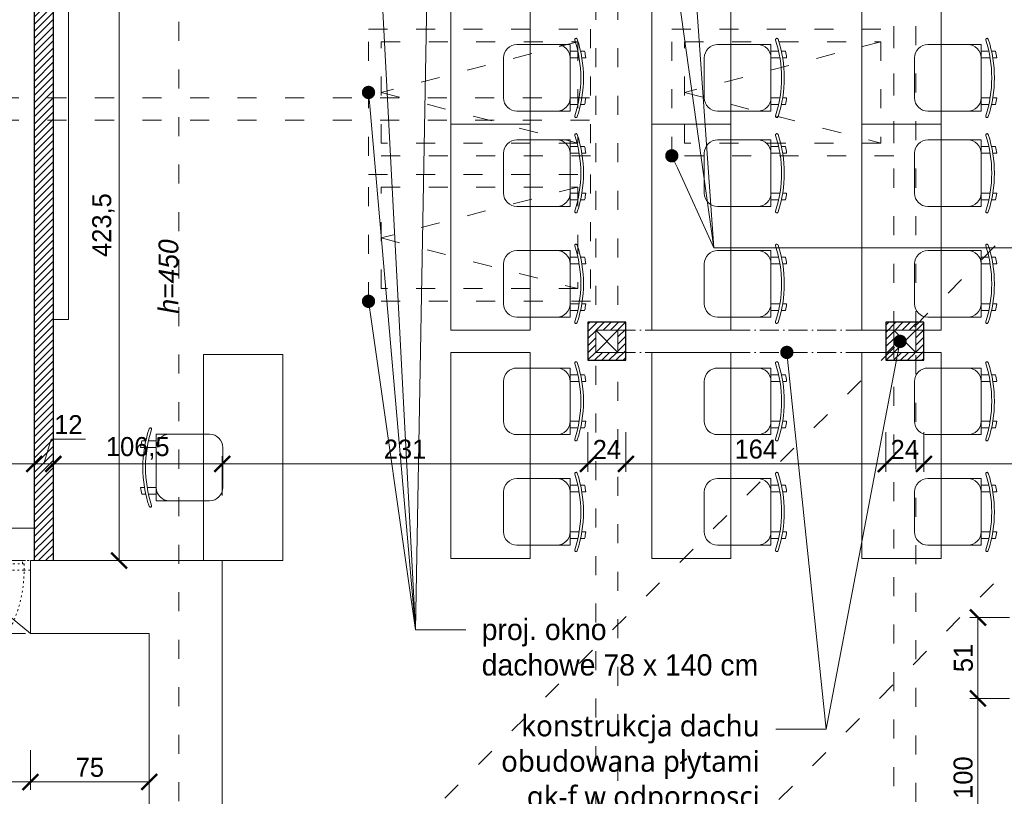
# Model space of a CAD drawing. Header units: millimetres. Extents: x 80301 to 146489, y -78581 to -28273.
# Tile 98 of 135: x 127965 to 128586, y -65044 to -64554. Entities that reach past the tile are written whole.
import ezdxf
from ezdxf import colors
from ezdxf.entities.mleader import LeaderData, LeaderLine
from ezdxf.math import Vec2, Vec3

# ---------------------------------------------------------------- set-up
doc = ezdxf.new("R2010")
doc.units = ezdxf.units.MM
doc.linetypes.add('ACAD_ISO03W100', pattern=[30, 12, -18])
doc.linetypes.add('ACAD_ISO10W100', pattern=[18, 12, -3, 0, -3])
doc.layers.get('0').update_dxf_attribs({"lineweight": 0})
for name, color, linetype, lineweight, true_color in [('A-przekrycieram.ART', 7, 'Continuous', 0, 0xffffff), ('siatka konstr..KF', 7, 'ACAD_ISO10W100', 5, 0x999999), ('wypełnienie 2', 7, 'Continuous', 0, 0x363636)]:
    doc.layers.add(name, color=color, linetype=linetype, lineweight=lineweight, true_color=true_color)
for name, color, linetype, lineweight in [('opis..KF', 250, 'Continuous', 15), ('schody', 250, 'Continuous', 5), ('wymiar..KF', 12, 'Continuous', 5), ('zmiany..KF', 240, 'Continuous', 9), ('ściana pro..KF', 222, 'Continuous', 30), ('ściany ist..KF', 61, 'Continuous', 5)]:
    doc.layers.add(name, color=color, linetype=linetype, lineweight=lineweight)
doc.styles.add('ARCH', font='segoeuil.ttf')
doc.styles.add('kamil', font='GOTHIC.TTF')
doc.dimstyles.new('100..KF', dxfattribs={"dimtxt": 12, "dimasz": 10, "dimexe": 5, "dimexo": 5, "dimgap": 3, "dimtad": 1, "dimdec": 1, "dimrnd": 0.5, "dimtxsty": 'kamil', "dimblk": 'ARCHTICK', "dimcen": 0, "dimclrd": 256, "dimclre": 256, "dimclrt": 256, "dimadec": 0, "dimazin": 0, "dimtfac": 1, "dimtdec": 1, "dimtofl": 0, "dimtmove": 0, "dimatfit": 3, "dimfxl": 10, "dimfxlon": 1, "dimlwd": 0, "dimlwe": 0, "dimarcsym": 0})
pattern_1 = [(45, (-308.0725, -28536.048), (-2.24506403, 2.24506403), [])]

# ---------------------------------------------------------------- blocks, each defined once
blk = doc.blocks.new('*U1234')
at = {"layer": 'A-przekrycieram.ART'}
h = blk.add_hatch(color=256, dxfattribs=at)
h.dxf.hatch_style = 1
h.paths.add_polyline_path([(0, 4200), (8500, 4200), (8500, 0), (0, 0)])
h.paths.add_polyline_path([(200, 4100), (8400, 4100), (8400, 100), (200, 100)], flags=16)
blk = doc.blocks.new('krzesło')
for p, q in [((5.74, 41.61), (5.74, 41.61)), ((9.14, 37.67), (42.78, 37.67)), ((9.14, -4.37), (9.14, 37.67)), ((2.59, 33.47), (0.01, 33.47)), ((9.14, 33.47), (4.31, 33.47)), ((1.78, 29.26), (-0.77, 29.26)), ((9.14, 29.26), (3.49, 29.26)), ((51.19, 29.26), (51.19, 4.04)), ((1.78, 4.04), (-0.77, 4.04)), ((9.14, 4.04), (3.49, 4.04)), ((2.59, -0.17), (0.01, -0.17)), ((9.14, -0.17), (4.31, -0.17)), ((42.78, -4.37), (9.14, -4.37)), ((5.74, -8.31), (5.74, -8.31))]:
    blk.add_line(p, q)
for centre, radius, start, end in [((79.11, 16.65), 78.35, 161.83805, 198.16195), ((79.11, 16.65), 76.67, 161.83805, 198.16195), ((5.46, 40.81), 0.841, 71.2164, 161.83805), ((5.46, 40.81), 0.841, 341.83805, 71.2164), ((17.55, 29.26), 8.41, 90, 180), ((42.78, 29.26), 8.41, 0, 90), ((79.11, 16.65), 80.87, 167.99678, 171.02665), ((79.11, 16.65), 80.87, 188.97335, 192.00322), ((17.55, 4.04), 8.41, 180, 270), ((42.78, 4.04), 8.41, 270, 0), ((5.46, -7.51), 0.841, 198.16195, 288.7836), ((5.46, -7.51), 0.841, 288.7836, 18.16195)]:
    blk.add_arc(centre, radius, start, end)
blk = doc.blocks.new('_Dot')
at = {"color": 0, "linetype": 'ByBlock', "lineweight": -2}
blk.add_line((-0.5, 0), (-1, 0), dxfattribs=at)
at = {"color": 0, "linetype": 'ByBlock', "const_width": 0.5}
blk.add_lwpolyline([(-0.25, 0, 1), (0.25, 0, 1)], format="xyb", close=True, dxfattribs=at)
blk = doc.blocks.new('_ArchTick')
at = {"color": 0, "linetype": 'ByBlock', "const_width": 0.15}
blk.add_lwpolyline([(-0.5, -0.5), (0.5, 0.5)], dxfattribs=at)
blk = doc.blocks.new('*D1319')
at = {"layer": 'Defpoints', "color": 0, "linetype": 'ByBlock', "transparency": 16777216}
for p in [(127974.4, -64471.49), (128027.87, -64471.49), (128003.8, -64894.99)]:
    blk.add_point(p, dxfattribs=at)
at = {"layer": 'wymiar..KF', "linetype": 'Continuous', "lineweight": 0, "transparency": 16777216}
for p, q in [((128007.87, -64471.49), (128032.87, -64471.49)), ((128027.87, -64894.99), (128027.87, -64471.49)), ((128008.8, -64894.99), (128032.87, -64894.99))]:
    blk.add_line(p, q, dxfattribs=at)
at = {"layer": 'wymiar..KF', "linetype": 'ByBlock', "lineweight": 0, "transparency": 16777216, "xscale": 10, "yscale": 10, "zscale": 10}
for p, rotation in [((128027.87, -64471.49), 90), ((128027.87, -64894.99), 270)]:
    blk.add_blockref('_ArchTick', p, dxfattribs=dict(at, rotation=rotation))
at = {"layer": 'wymiar..KF', "linetype": 'ByBlock', "transparency": 16777216, "insert": (128018.01, -64683.24), "char_height": 12, "attachment_point": 5, "rotation": 90, "style": 'kamil'}
blk.add_mtext('423,5', dxfattribs=at)
blk = doc.blocks.new('*D1372')
at = {"layer": 'Defpoints', "color": 0, "linetype": 'ByBlock', "transparency": 16777216}
for p in [(127974.4, -64834), (127974.4, -64866.64), (127806.9, -64894.99)]:
    blk.add_point(p, dxfattribs=at)
at = {"layer": 'wymiar..KF', "linetype": 'Continuous', "lineweight": 0, "transparency": 16777216}
for p, q in [((127806.9, -64854), (127806.9, -64829)), ((127974.4, -64854), (127974.4, -64829)), ((127806.9, -64834), (127974.4, -64834))]:
    blk.add_line(p, q, dxfattribs=at)
at = {"layer": 'wymiar..KF', "linetype": 'ByBlock', "lineweight": 0, "transparency": 16777216, "xscale": 10, "yscale": 10, "zscale": 10, "rotation": 180}
blk.add_blockref('_ArchTick', (127806.9, -64834), dxfattribs=at)
at = {"layer": 'wymiar..KF', "linetype": 'ByBlock', "lineweight": 0, "transparency": 16777216, "xscale": 10, "yscale": 10, "zscale": 10}
blk.add_blockref('_ArchTick', (127974.4, -64834), dxfattribs=at)
at = {"layer": 'wymiar..KF', "linetype": 'ByBlock', "transparency": 16777216, "insert": (127890.65, -64824.15), "char_height": 12, "attachment_point": 5, "style": 'kamil'}
blk.add_mtext('167,5', dxfattribs=at)
blk = doc.blocks.new('*D1373')
at = {"layer": 'Defpoints', "color": 0, "linetype": 'ByBlock', "transparency": 16777216}
for p in [(127986.4, -64834), (127974.4, -64866.64), (127986.4, -64867.38)]:
    blk.add_point(p, dxfattribs=at)
at = {"layer": 'wymiar..KF', "linetype": 'Continuous', "lineweight": 0, "transparency": 16777216}
for p, q in [((127980.4, -64834), (127985.1, -64818.35)), ((127985.1, -64818.35), (128006.63, -64818.35)), ((127974.4, -64854), (127974.4, -64829)), ((127986.4, -64854), (127986.4, -64829)), ((127974.4, -64834), (127986.4, -64834))]:
    blk.add_line(p, q, dxfattribs=at)
at = {"layer": 'wymiar..KF', "linetype": 'ByBlock', "lineweight": 0, "transparency": 16777216, "xscale": 10, "yscale": 10, "zscale": 10, "rotation": 180}
blk.add_blockref('_ArchTick', (127974.4, -64834), dxfattribs=at)
at = {"layer": 'wymiar..KF', "linetype": 'ByBlock', "lineweight": 0, "transparency": 16777216, "xscale": 10, "yscale": 10, "zscale": 10}
blk.add_blockref('_ArchTick', (127986.4, -64834), dxfattribs=at)
at = {"layer": 'wymiar..KF', "linetype": 'ByBlock', "transparency": 16777216, "insert": (127995.86, -64809.2), "char_height": 12, "attachment_point": 5, "style": 'kamil'}
blk.add_mtext('12', dxfattribs=at)
blk = doc.blocks.new('*D1374')
at = {"layer": 'Defpoints', "color": 0, "linetype": 'ByBlock', "transparency": 16777216}
for p in [(128092.9, -64834), (127986.4, -64867.38), (128092.9, -64894.99)]:
    blk.add_point(p, dxfattribs=at)
at = {"layer": 'wymiar..KF', "linetype": 'Continuous', "lineweight": 0, "transparency": 16777216}
for p, q in [((127986.4, -64854), (127986.4, -64829)), ((128092.9, -64854), (128092.9, -64829)), ((127986.4, -64834), (128092.9, -64834))]:
    blk.add_line(p, q, dxfattribs=at)
at = {"layer": 'wymiar..KF', "linetype": 'ByBlock', "lineweight": 0, "transparency": 16777216, "xscale": 10, "yscale": 10, "zscale": 10, "rotation": 180}
blk.add_blockref('_ArchTick', (127986.4, -64834), dxfattribs=at)
at = {"layer": 'wymiar..KF', "linetype": 'ByBlock', "lineweight": 0, "transparency": 16777216, "xscale": 10, "yscale": 10, "zscale": 10}
blk.add_blockref('_ArchTick', (128092.9, -64834), dxfattribs=at)
at = {"layer": 'wymiar..KF', "linetype": 'ByBlock', "transparency": 16777216, "insert": (128039.65, -64824.15), "char_height": 12, "attachment_point": 5, "style": 'kamil'}
blk.add_mtext('106,5', dxfattribs=at)
blk = doc.blocks.new('*D1375')
at = {"layer": 'Defpoints', "color": 0, "linetype": 'ByBlock', "transparency": 16777216}
for p in [(128323.65, -64768.6), (128323.65, -64834), (128092.9, -64894.99)]:
    blk.add_point(p, dxfattribs=at)
at = {"layer": 'wymiar..KF', "linetype": 'Continuous', "lineweight": 0, "transparency": 16777216}
for p, q in [((128323.65, -64814), (128323.65, -64839)), ((128092.9, -64854), (128092.9, -64829)), ((128092.9, -64834), (128323.65, -64834))]:
    blk.add_line(p, q, dxfattribs=at)
at = {"layer": 'wymiar..KF', "linetype": 'ByBlock', "lineweight": 0, "transparency": 16777216, "xscale": 10, "yscale": 10, "zscale": 10, "rotation": 180}
blk.add_blockref('_ArchTick', (128092.9, -64834), dxfattribs=at)
at = {"layer": 'wymiar..KF', "linetype": 'ByBlock', "lineweight": 0, "transparency": 16777216, "xscale": 10, "yscale": 10, "zscale": 10}
blk.add_blockref('_ArchTick', (128323.65, -64834), dxfattribs=at)
at = {"layer": 'wymiar..KF', "linetype": 'ByBlock', "transparency": 16777216, "insert": (128208.28, -64824.7), "char_height": 12, "attachment_point": 5, "style": 'kamil'}
blk.add_mtext('231', dxfattribs=at)
blk = doc.blocks.new('*D1376')
at = {"layer": 'Defpoints', "color": 0, "linetype": 'ByBlock', "transparency": 16777216}
for p in [(128323.65, -64768.6), (128347.65, -64768.6), (128347.65, -64834)]:
    blk.add_point(p, dxfattribs=at)
at = {"layer": 'wymiar..KF', "linetype": 'Continuous', "lineweight": 0, "transparency": 16777216}
for p, q in [((128323.65, -64814), (128323.65, -64839)), ((128347.65, -64814), (128347.65, -64839)), ((128323.65, -64834), (128347.65, -64834))]:
    blk.add_line(p, q, dxfattribs=at)
at = {"layer": 'wymiar..KF', "linetype": 'ByBlock', "lineweight": 0, "transparency": 16777216, "xscale": 10, "yscale": 10, "zscale": 10, "rotation": 180}
blk.add_blockref('_ArchTick', (128323.65, -64834), dxfattribs=at)
at = {"layer": 'wymiar..KF', "linetype": 'ByBlock', "lineweight": 0, "transparency": 16777216, "xscale": 10, "yscale": 10, "zscale": 10}
blk.add_blockref('_ArchTick', (128347.65, -64834), dxfattribs=at)
at = {"layer": 'wymiar..KF', "linetype": 'ByBlock', "transparency": 16777216, "insert": (128335.65, -64824.85), "char_height": 12, "attachment_point": 5, "style": 'kamil'}
blk.add_mtext('24', dxfattribs=at)
blk = doc.blocks.new('*D1377')
at = {"layer": 'Defpoints', "color": 0, "linetype": 'ByBlock', "transparency": 16777216}
for p in [(128347.65, -64768.6), (128511.65, -64768.6), (128511.65, -64834)]:
    blk.add_point(p, dxfattribs=at)
at = {"layer": 'wymiar..KF', "linetype": 'Continuous', "lineweight": 0, "transparency": 16777216}
for p, q in [((128347.65, -64814), (128347.65, -64839)), ((128511.65, -64814), (128511.65, -64839)), ((128347.65, -64834), (128511.65, -64834))]:
    blk.add_line(p, q, dxfattribs=at)
at = {"layer": 'wymiar..KF', "linetype": 'ByBlock', "lineweight": 0, "transparency": 16777216, "xscale": 10, "yscale": 10, "zscale": 10, "rotation": 180}
blk.add_blockref('_ArchTick', (128347.65, -64834), dxfattribs=at)
at = {"layer": 'wymiar..KF', "linetype": 'ByBlock', "lineweight": 0, "transparency": 16777216, "xscale": 10, "yscale": 10, "zscale": 10}
blk.add_blockref('_ArchTick', (128511.65, -64834), dxfattribs=at)
at = {"layer": 'wymiar..KF', "linetype": 'ByBlock', "transparency": 16777216, "insert": (128429.65, -64824.7), "char_height": 12, "attachment_point": 5, "style": 'kamil'}
blk.add_mtext('164', dxfattribs=at)
blk = doc.blocks.new('*D1378')
at = {"layer": 'Defpoints', "color": 0, "linetype": 'ByBlock', "transparency": 16777216}
for p in [(128535.65, -64763.6), (128511.65, -64768.6), (128535.65, -64834)]:
    blk.add_point(p, dxfattribs=at)
at = {"layer": 'wymiar..KF', "linetype": 'Continuous', "lineweight": 0, "transparency": 16777216}
for p, q in [((128511.65, -64814), (128511.65, -64839)), ((128535.65, -64814), (128535.65, -64839)), ((128511.65, -64834), (128535.65, -64834))]:
    blk.add_line(p, q, dxfattribs=at)
at = {"layer": 'wymiar..KF', "linetype": 'ByBlock', "lineweight": 0, "transparency": 16777216, "xscale": 10, "yscale": 10, "zscale": 10, "rotation": 180}
blk.add_blockref('_ArchTick', (128511.65, -64834), dxfattribs=at)
at = {"layer": 'wymiar..KF', "linetype": 'ByBlock', "lineweight": 0, "transparency": 16777216, "xscale": 10, "yscale": 10, "zscale": 10}
blk.add_blockref('_ArchTick', (128535.65, -64834), dxfattribs=at)
at = {"layer": 'wymiar..KF', "linetype": 'ByBlock', "transparency": 16777216, "insert": (128523.65, -64824.85), "char_height": 12, "attachment_point": 5, "style": 'kamil'}
blk.add_mtext('24', dxfattribs=at)
blk = doc.blocks.new('*D1379')
at = {"layer": 'Defpoints', "color": 0, "linetype": 'ByBlock', "transparency": 16777216}
for p in [(128535.65, -64763.6), (128832.34, -64834), (128832.34, -64834)]:
    blk.add_point(p, dxfattribs=at)
at = {"layer": 'wymiar..KF', "linetype": 'Continuous', "lineweight": 0, "transparency": 16777216}
for p, q in [((128535.65, -64814), (128535.65, -64839)), ((128535.65, -64834), (128832.34, -64834)), ((128832.34, -64834), (128832.34, -64839))]:
    blk.add_line(p, q, dxfattribs=at)
at = {"layer": 'wymiar..KF', "linetype": 'ByBlock', "lineweight": 0, "transparency": 16777216, "xscale": 10, "yscale": 10, "zscale": 10, "rotation": 180}
blk.add_blockref('_ArchTick', (128535.65, -64834), dxfattribs=at)
at = {"layer": 'wymiar..KF', "linetype": 'ByBlock', "lineweight": 0, "transparency": 16777216, "xscale": 10, "yscale": 10, "zscale": 10}
blk.add_blockref('_ArchTick', (128832.34, -64834), dxfattribs=at)
at = {"layer": 'wymiar..KF', "linetype": 'ByBlock', "transparency": 16777216, "insert": (128684, -64824.15), "char_height": 12, "attachment_point": 5, "style": 'kamil'}
blk.add_mtext('296,5', dxfattribs=at)
blk = doc.blocks.new('*D1381')
at = {"layer": 'Defpoints', "color": 0, "linetype": 'ByBlock', "transparency": 16777216}
for p in [(127806.9, -64940.99), (127971.9, -64940.99), (127971.9, -65034.77)]:
    blk.add_point(p, dxfattribs=at)
at = {"layer": 'wymiar..KF', "linetype": 'Continuous', "lineweight": 0, "transparency": 16777216}
for p, q in [((127806.9, -65014.77), (127806.9, -65039.77)), ((127971.9, -65014.77), (127971.9, -65039.77)), ((127806.9, -65034.77), (127971.9, -65034.77))]:
    blk.add_line(p, q, dxfattribs=at)
at = {"layer": 'wymiar..KF', "linetype": 'ByBlock', "lineweight": 0, "transparency": 16777216, "xscale": 10, "yscale": 10, "zscale": 10, "rotation": 180}
blk.add_blockref('_ArchTick', (127806.9, -65034.77), dxfattribs=at)
at = {"layer": 'wymiar..KF', "linetype": 'ByBlock', "lineweight": 0, "transparency": 16777216, "xscale": 10, "yscale": 10, "zscale": 10}
blk.add_blockref('_ArchTick', (127971.9, -65034.77), dxfattribs=at)
at = {"layer": 'wymiar..KF', "linetype": 'ByBlock', "transparency": 16777216, "insert": (127889.4, -65025.46), "char_height": 12, "attachment_point": 5, "style": 'kamil'}
blk.add_mtext('165', dxfattribs=at)
blk = doc.blocks.new('*D1382')
at = {"layer": 'Defpoints', "color": 0, "linetype": 'ByBlock', "transparency": 16777216}
for p in [(127971.9, -64940.99), (128046.9, -64940.99), (128046.9, -65034.77)]:
    blk.add_point(p, dxfattribs=at)
at = {"layer": 'wymiar..KF', "linetype": 'Continuous', "lineweight": 0, "transparency": 16777216}
for p, q in [((127971.9, -65014.77), (127971.9, -65039.77)), ((128046.9, -65014.77), (128046.9, -65039.77)), ((127971.9, -65034.77), (128046.9, -65034.77))]:
    blk.add_line(p, q, dxfattribs=at)
at = {"layer": 'wymiar..KF', "linetype": 'ByBlock', "lineweight": 0, "transparency": 16777216, "xscale": 10, "yscale": 10, "zscale": 10, "rotation": 180}
blk.add_blockref('_ArchTick', (127971.9, -65034.77), dxfattribs=at)
at = {"layer": 'wymiar..KF', "linetype": 'ByBlock', "lineweight": 0, "transparency": 16777216, "xscale": 10, "yscale": 10, "zscale": 10}
blk.add_blockref('_ArchTick', (128046.9, -65034.77), dxfattribs=at)
at = {"layer": 'wymiar..KF', "linetype": 'ByBlock', "transparency": 16777216, "insert": (128009.4, -65025.61), "char_height": 12, "attachment_point": 5, "style": 'kamil'}
blk.add_mtext('75', dxfattribs=at)
blk = doc.blocks.new('*D1457')
at = {"layer": 'Defpoints', "color": 0, "linetype": 'ByBlock', "lineweight": 35, "transparency": 16777216}
for p in [(128569.81, -64982.02), (128632.4, -64982.02), (128632.4, -65082.02)]:
    blk.add_point(p, dxfattribs=at)
at = {"layer": 'wymiar..KF', "linetype": 'Continuous', "lineweight": 0, "transparency": 16777216}
for p, q in [((128589.81, -64982.02), (128564.81, -64982.02)), ((128569.81, -65082.02), (128569.81, -64982.02)), ((128589.81, -65082.02), (128564.81, -65082.02))]:
    blk.add_line(p, q, dxfattribs=at)
at = {"layer": 'wymiar..KF', "linetype": 'ByBlock', "lineweight": 0, "transparency": 16777216, "xscale": 10, "yscale": 10, "zscale": 10}
for p, rotation in [((128569.81, -64982.02), 90), ((128569.81, -65082.02), 270)]:
    blk.add_blockref('_ArchTick', p, dxfattribs=dict(at, rotation=rotation))
at = {"layer": 'wymiar..KF', "linetype": 'ByBlock', "transparency": 16777216, "insert": (128560.51, -65032.02), "char_height": 12, "attachment_point": 5, "rotation": 90, "style": 'kamil'}
blk.add_mtext('100', dxfattribs=at)
blk = doc.blocks.new('*D1458')
at = {"layer": 'Defpoints', "color": 0, "linetype": 'ByBlock', "lineweight": 35, "transparency": 16777216}
for p in [(128569.81, -64930.99), (128632.4, -64930.99), (128632.4, -64982.02)]:
    blk.add_point(p, dxfattribs=at)
at = {"layer": 'wymiar..KF', "linetype": 'Continuous', "lineweight": 0, "transparency": 16777216}
for p, q in [((128589.81, -64930.99), (128564.81, -64930.99)), ((128569.81, -64982.02), (128569.81, -64930.99)), ((128589.81, -64982.02), (128564.81, -64982.02))]:
    blk.add_line(p, q, dxfattribs=at)
at = {"layer": 'wymiar..KF', "linetype": 'ByBlock', "lineweight": 0, "transparency": 16777216, "xscale": 10, "yscale": 10, "zscale": 10}
for p, rotation in [((128569.81, -64930.99), 90), ((128569.81, -64982.02), 270)]:
    blk.add_blockref('_ArchTick', p, dxfattribs=dict(at, rotation=rotation))
at = {"layer": 'wymiar..KF', "linetype": 'ByBlock', "transparency": 16777216, "insert": (128560.66, -64956.51), "char_height": 12, "attachment_point": 5, "rotation": 90, "style": 'kamil'}
blk.add_mtext('51', dxfattribs=at)

msp = doc.modelspace()

# ---------------------------------------------------------------- hatches: boundary and pattern name
at = {"layer": 'wypełnienie 2', "linetype": 'ByBlock', "transparency": 33554595}
h = msp.add_hatch(dxfattribs=at)
h.set_pattern_fill('ANSI31', color=256)
h.set_pattern_definition(pattern_1)
h.paths.add_polyline_path([(127986.4, -64342.49), (127974.4, -64342.49), (127974.4, -64355.99), (127986.4, -64355.99)])
h.paths.add_polyline_path([(127986.4, -64602.99), (127974.4, -64602.99), (127974.4, -64616.99), (127986.4, -64616.99)])
h.paths.add_polyline_path([(127986.4, -64884.99), (127974.4, -64884.99), (127974.4, -64894.99), (127986.4, -64894.99)])
h.paths.add_polyline_path([(127974.4, -64885.11), (127986.4, -64885.11), (127986.4, -64616.99), (127974.4, -64616.99)])
h.paths.add_polyline_path([(127986.4, -64471.49), (127974.4, -64471.49), (127974.4, -64602.99), (127986.4, -64602.99)])
h.paths.add_polyline_path([(127974.4, -64361.49), (127986.4, -64361.49), (127986.4, -64355.99), (127974.4, -64355.99)])
h = msp.add_hatch(dxfattribs=at)
h.set_pattern_fill('ANSI31', color=256)
h.set_pattern_definition(pattern_1)
h.paths.add_polyline_path([(128342.65, -64744.6), (128328.65, -64744.6), (128328.65, -64749.6), (128342.65, -64749.6)])
h.paths.add_polyline_path([(128347.65, -64744.6), (128342.65, -64744.6), (128342.65, -64749.6), (128347.65, -64749.6)])
h.paths.add_polyline_path([(128347.65, -64749.6), (128342.65, -64749.6), (128342.65, -64763.6), (128347.65, -64763.6)])
h.paths.add_polyline_path([(128347.65, -64763.6), (128342.65, -64763.6), (128342.65, -64768.6), (128347.65, -64768.6)])
h.paths.add_polyline_path([(128342.65, -64763.6), (128328.65, -64763.6), (128328.65, -64768.6), (128342.65, -64768.6)])
h.paths.add_polyline_path([(128328.65, -64749.6), (128328.65, -64744.6), (128323.65, -64744.6), (128323.65, -64768.6), (128328.65, -64768.6)])
h = msp.add_hatch(dxfattribs=at)
h.set_pattern_fill('ANSI31', color=256)
h.set_pattern_definition(pattern_1)
h.paths.add_polyline_path([(128530.65, -64746.62), (128530.65, -64744.6), (128516.65, -64744.6), (128516.65, -64749.6), (128527.68, -64749.6)])
h.paths.add_polyline_path([(128516.65, -64744.6), (128511.65, -64744.6), (128511.65, -64749.6), (128516.65, -64749.6)])
h.paths.add_polyline_path([(128516.65, -64749.6), (128511.65, -64749.6), (128511.65, -64763.6), (128513.74, -64763.6), (128516.65, -64760.68)])
h.paths.add_polyline_path([(128516.65, -64763.6), (128513.74, -64763.6), (128511.65, -64765.7), (128511.65, -64768.6), (128516.65, -64768.6)])
h.paths.add_polyline_path([(128513.74, -64763.6), (128511.65, -64763.6), (128511.65, -64765.7)], flags=17)
h.paths.add_polyline_path([(128525.66, -64763.6), (128516.65, -64763.6), (128516.65, -64768.6), (128529.23, -64768.6)])
h.paths.add_polyline_path([(128530.65, -64763.6), (128525.66, -64763.6), (128529.23, -64768.6), (128530.65, -64768.6)])
h.paths.add_polyline_path([(128535.65, -64763.6), (128530.65, -64763.6), (128530.65, -64768.6), (128535.65, -64768.6)])
h.paths.add_polyline_path([(128535.65, -64749.6), (128530.65, -64749.6), (128530.65, -64763.6), (128535.65, -64763.6)])
h.paths.add_polyline_path([(128535.65, -64744.6), (128532.66, -64744.6), (128530.65, -64746.62), (128530.65, -64749.6), (128535.65, -64749.6)])
h.paths.add_polyline_path([(128532.66, -64744.6), (128530.65, -64744.6), (128530.65, -64746.62)], flags=17)
h.paths.add_polyline_path([(128530.65, -64746.62), (128527.68, -64749.6), (128530.65, -64749.6)], flags=17)

# ---------------------------------------------------------------- linework, layer by layer
at = {"linetype": 'ACAD_ISO03W100'}
for p, q in [((128065.65, -62604.99), (128065.65, -65213.49)), ((128516.65, -64749.6), (128516.65, -62730.99)), ((128530.65, -64749.6), (128530.65, -62730.99)), ((129046.4, -64228.79), (128065.65, -65213.49)), ((129256.35, -64228.79), (128277.65, -65213.49)), ((128328.65, -64763.6), (128328.65, -64342.49)), ((128342.65, -64763.6), (128342.65, -64342.49)), ((128317.26, -64567.48), (128193.26, -64599.48)), ((128508.65, -64567.48), (128384.65, -64599.48)), ((127802.65, -64602.99), (128328.65, -64602.99)), ((128193.26, -64599.48), (128317.26, -64631.48)), ((128384.65, -64599.48), (128508.65, -64631.48)), ((127802.65, -64616.99), (128328.65, -64616.99)), ((128317.26, -64659.33), (128193.26, -64691.33)), ((128193.26, -64691.33), (128317.26, -64723.33)), ((128328.65, -65234.15), (128328.65, -64749.6)), ((128342.65, -65244.07), (128342.65, -64749.6)), ((128516.65, -65367.42), (128516.65, -64763.6)), ((128530.65, -65377.35), (128530.65, -64763.6)), ((127806.9, -64894.99), (127971.9, -64894.99)), ((127806.9, -64940.99), (127971.9, -64940.99))]:
    msp.add_line(p, q, dxfattribs=at)
msp.add_line((127971.9, -64894.99), (127971.9, -64926))
for points in [[(128287.3, -64619.6), (128237.3, -64619.6), (128237.3, -64489.6), (128287.3, -64489.6), (128287.3, -64619.6)], [(128413.99, -64619.6), (128363.99, -64619.6), (128363.99, -64489.6), (128413.99, -64489.6), (128413.99, -64619.6)], [(128546.62, -64619.6), (128496.62, -64619.6), (128496.62, -64489.6), (128546.62, -64489.6), (128546.62, -64619.6)], [(128287.3, -64749.6), (128237.3, -64749.6), (128237.3, -64619.6), (128287.3, -64619.6), (128287.3, -64749.6)], [(128413.99, -64749.6), (128363.99, -64749.6), (128363.99, -64619.6), (128413.99, -64619.6), (128413.99, -64749.6)], [(128546.62, -64749.6), (128496.62, -64749.6), (128496.62, -64619.6), (128546.62, -64619.6), (128546.62, -64749.6)], [(128131.16, -64764.99), (128081.16, -64764.99), (128081.16, -64894.99), (128131.16, -64894.99), (128131.16, -64764.99)], [(128287.3, -64893.6), (128237.3, -64893.6), (128237.3, -64763.6), (128287.3, -64763.6), (128287.3, -64893.6)], [(128413.99, -64893.6), (128363.99, -64893.6), (128363.99, -64763.6), (128413.99, -64763.6), (128413.99, -64893.6)], [(128546.62, -64893.6), (128496.62, -64893.6), (128496.62, -64763.6), (128546.62, -64763.6), (128546.62, -64893.6)]]:
    msp.add_lwpolyline(points)
msp.add_lwpolyline([(127986.4, -64542.78), (127996.02, -64542.78), (127996.02, -64742.78), (127986.4, -64742.78)], close=True)
for points in [[(128185.26, -64639.48), (128185.26, -64559.48), (128325.26, -64559.48), (128325.26, -64639.48)], [(128376.65, -64639.48), (128376.65, -64559.48), (128516.65, -64559.48), (128516.65, -64639.48)], [(128193.26, -64631.48), (128193.26, -64567.48), (128317.26, -64567.48), (128317.26, -64631.48)], [(128384.65, -64631.48), (128384.65, -64567.48), (128508.65, -64567.48), (128508.65, -64631.48)], [(128185.26, -64731.33), (128185.26, -64651.33), (128325.26, -64651.33), (128325.26, -64731.33)], [(128193.26, -64723.33), (128193.26, -64659.33), (128317.26, -64659.33), (128317.26, -64723.33)]]:
    msp.add_lwpolyline(points, close=True, dxfattribs=at)
at = {"layer": 'schody'}
for p, q in [((127806.9, -64874.49), (127974.4, -64874.49)), ((127890.65, -64874.49), (127971.9, -64940.99))]:
    msp.add_line(p, q, dxfattribs=at)
at = {"layer": 'siatka konstr..KF', "color": 18, "lineweight": 9, "true_color": 0x000000}
for p, q in [((128516.65, -64749.6), (128342.65, -64749.6)), ((128516.65, -64763.6), (128342.65, -64763.6))]:
    msp.add_line(p, q, dxfattribs=at)
at = {"layer": 'zmiany..KF', "linetype": 'ACAD_ISO03W100', "lineweight": 0, "ltscale": 0.1}
for points in [[(127967.9, -64900.99), (127885.9, -64900.99), (127885.9, -64896.99), (127967.9, -64896.99)], [(127966.9, -64896.99), (127966.9, -64894.99), (127971.9, -64894.99), (127971.9, -64900.99), (127967.9, -64900.99), (127967.9, -64896.99), (127966.9, -64896.99)]]:
    msp.add_lwpolyline(points, close=True, dxfattribs=at)
msp.add_arc((127885.9, -64900.99), 82, 270.34937, 0, dxfattribs=at)
at = {"layer": 'ściana pro..KF', "linetype": 'ByBlock'}
for p, q in [((127974.4, -64884.99), (127974.4, -64485.88)), ((127986.4, -64884.99), (127986.4, -64485.88)), ((127974.4, -64894.99), (127974.4, -64884.99)), ((127986.4, -64894.99), (127986.4, -64884.99))]:
    msp.add_line(p, q, dxfattribs=at)
for points in [[(128323.65, -64768.6), (128347.65, -64768.6), (128347.65, -64744.6), (128323.65, -64744.6)], [(128511.65, -64768.6), (128535.65, -64768.6), (128535.65, -64744.6), (128511.65, -64744.6)]]:
    msp.add_lwpolyline(points, close=True, dxfattribs=at)
at = {"layer": 'ściany ist..KF', "linetype": 'ByBlock'}
for p, q in [((128328.65, -64749.6), (128342.65, -64763.6)), ((128328.65, -64763.6), (128342.65, -64749.6)), ((128516.65, -64749.6), (128530.65, -64763.6)), ((128516.65, -64763.6), (128530.65, -64749.6)), ((127971.9, -64894.99), (128092.9, -64894.99)), ((127971.9, -64894.99), (127971.9, -64940.99)), ((128092.9, -64894.99), (128092.9, -65150.45))]:
    msp.add_line(p, q, dxfattribs=at)
for points in [[(128328.65, -64749.6), (128342.65, -64749.6), (128342.65, -64763.6), (128328.65, -64763.6), (128328.65, -64749.6)], [(128516.65, -64749.6), (128530.65, -64749.6), (128530.65, -64763.6), (128516.65, -64763.6), (128516.65, -64749.6)], [(128092.9, -65150.45), (128092.9, -64894.99), (127971.9, -64894.99), (127971.9, -64940.99), (128046.9, -64940.99), (128046.9, -65150.45)]]:
    msp.add_lwpolyline(points, dxfattribs=at)
for points in [[(128342.65, -64763.6), (128328.65, -64763.6), (128328.65, -64749.6), (128342.65, -64749.6)], [(128516.65, -64763.6), (128530.65, -64763.6), (128530.65, -64749.6), (128516.65, -64749.6)]]:
    msp.add_lwpolyline(points, close=True, dxfattribs=at)

# ---------------------------------------------------------------- block references
msp.add_blockref('*U1234', (122274.45, -66535.84))
at = {"rotation": 179.9999999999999}
for p in [(128321.66, -64573.64), (128448.35, -64573.64), (128580.98, -64573.64), (128321.66, -64633.82), (128448.35, -64633.82), (128580.98, -64633.82), (128321.66, -64703.64), (128448.35, -64703.64), (128580.98, -64703.64), (128321.66, -64777.82), (128448.35, -64777.82), (128580.98, -64777.82), (128321.66, -64847.64), (128448.35, -64847.64), (128580.98, -64847.64)]:
    msp.add_blockref('krzesło', p, dxfattribs=at)
at = {"xscale": -1, "rotation": 180}
msp.add_blockref('krzesło', (128042.12, -64819.61), dxfattribs=at)

# ---------------------------------------------------------------- texts
at = {"layer": 'opis..KF', "insert": (128059.07, -64715.67), "char_height": 12.48, "attachment_point": 5, "rotation": 90, "style": 'ARCH'}
msp.add_mtext_dynamic_manual_height_columns('{\\fCentury Gothic|b0|i1|c238|p34;h=450}', width=156.7001, gutter_width=70, heights=[0], dxfattribs=at)

# ---------------------------------------------------------------- dimensions: what is measured, and where the dimension line sits
at = {"layer": 'wymiar..KF', "linetype": 'ByBlock'}
for base, p1, p2, override, picture, middle in [((128027.87, -64471.49), (128003.8, -64894.99), (127974.4, -64471.49), {"dimfxl": 20}, '*D1319', (128018.01, -64683.24)), ((128569.81, -64930.99), (128632.4, -64982.02), (128632.4, -64930.99), {"dimtmove": 1, "dimfxl": 20}, '*D1458', (128560.66, -64956.51)), ((128569.81, -64982.02), (128632.4, -65082.02), (128632.4, -64982.02), {"dimtmove": 1, "dimfxl": 20}, '*D1457', (128560.51, -65032.02))]:
    dim = msp.add_linear_dim(base=base, p1=p1, p2=p2, angle=90, dimstyle='100..KF', override=override, dxfattribs=at)
    dim.commit()
    dim.dimension.update_dxf_attribs({"geometry": picture, "text_midpoint": middle})
for base, p1, p2, override, picture, middle in [((128535.65, -64834), (128511.65, -64768.6), (128535.65, -64763.6), {"dimtmove": 1, "dimfxl": 20}, '*D1378', (128523.65, -64824.85)), ((128832.34, -64834), (128535.65, -64763.6), (128832.34, -64834), {"dimtmove": 1, "dimfxl": 20}, '*D1379', (128684, -64824.15)), ((128323.65081421, -64834.00124397), (128092.90081421, -64894.99413312), (128323.65081421, -64768.60018182), {"dimtmove": 1, "dimfxl": 20}, '*D1375', (128208.27581421, -64824.69940848)), ((128347.65, -64834), (128323.65, -64768.6), (128347.65, -64768.6), {"dimtmove": 1, "dimfxl": 20}, '*D1376', (128335.65, -64824.85)), ((128511.65, -64834), (128347.65, -64768.6), (128511.65, -64768.6), {"dimtmove": 1, "dimfxl": 20}, '*D1377', (128429.65, -64824.7)), ((127986.4, -64834), (127974.4, -64866.64), (127986.4, -64867.38), {"dimtmove": 1, "dimfxl": 20}, '*D1373', (127988.1, -64809.2)), ((127974.4, -64834), (127806.9, -64894.99), (127974.4, -64866.64), {"dimtmove": 1, "dimfxl": 20}, '*D1372', (127890.65, -64824.15)), ((128092.9, -64834), (127986.4, -64867.38), (128092.9, -64894.99), {"dimtmove": 1, "dimfxl": 20}, '*D1374', (128039.65, -64824.15)), ((127971.9, -65034.77), (127806.9, -64940.99), (127971.9, -64940.99), {"dimfxl": 20}, '*D1381', (127889.4, -65025.46)), ((128046.9, -65034.77), (127971.9, -64940.99), (128046.9, -64940.99), {"dimtmove": 1, "dimfxl": 20}, '*D1382', (128009.4, -65025.61))]:
    dim = msp.add_linear_dim(base=base, p1=p1, p2=p2, dimstyle='100..KF', override=override, dxfattribs=at)
    dim.commit()
    dim.dimension.update_dxf_attribs({"geometry": picture, "text_midpoint": middle})

# ---------------------------------------------------------------- leaders
at = {"layer": 'opis..KF', "lineweight": 9}
ml = msp.add_multileader_mtext('Standard', dxfattribs=at)
ml.set_content(' ', color=256, style='ARCH')
ml.set_leader_properties(color=256, linetype='ByLayer', lineweight=-1)
ml.set_arrow_properties(name='DOT')
ml.build(insert=Vec2(0, 0))
ml.multileader.update_dxf_attribs({"dogleg_length": 31.74, "arrow_head_size": 8.39})
ctx = ml.context
ctx.base_point, ctx.char_height, ctx.arrow_head_size, ctx.landing_gap_size, ctx.plane_origin = Vec3(128434.99, -64697.59), 13.42, 8.39, 10.06, Vec3(127752.78, -64762.85)
notes = []
notes.append((ctx, [(1, (1, 1, 0), (128403.25, -64697.59), (1, 0), 31.74, [(0, [(128384.65, -64438.41)], 0, [])])]))
ctx.mtext.insert, ctx.mtext.width, ctx.mtext.flow_direction = Vec3(128445.05, -64690.88), 152.5547, 5
ml = msp.add_multileader_mtext('Standard', dxfattribs=at)
ml.set_content(' ', color=256, style='ARCH')
ml.set_leader_properties(color=256, linetype='ByLayer', lineweight=-1)
ml.set_arrow_properties(name='DOT')
ml.build(insert=Vec2(0, 0))
ml.multileader.update_dxf_attribs({"dogleg_length": 31.74, "arrow_head_size": 8.39})
ctx = ml.context
ctx.base_point, ctx.char_height, ctx.arrow_head_size, ctx.landing_gap_size, ctx.plane_origin = Vec3(128246.6, -64938.68), 13.42, 8.39, 10.06, Vec3(127561.39, -64854.7)
notes.append((ctx, [(1, (1, 1, 0), (128214.86, -64938.68), (1, 0), 31.74, [(0, [(128223.6, -64447.78)], 0, [])])]))
ctx.mtext.insert, ctx.mtext.width, ctx.mtext.flow_direction = Vec3(128256.66, -64931.97), 152.5547, 5
ml = msp.add_multileader_mtext('Standard', dxfattribs=at)
ml.set_content(' ', color=256, style='ARCH')
ml.set_leader_properties(color=256, linetype='ByLayer', lineweight=-1)
ml.set_arrow_properties(name='DOT')
ml.build(insert=Vec2(0, 0))
ml.multileader.update_dxf_attribs({"dogleg_length": 31.74, "arrow_head_size": 8.39})
ctx = ml.context
ctx.base_point, ctx.char_height, ctx.arrow_head_size, ctx.landing_gap_size, ctx.plane_origin = Vec3(128434.99, -64697.59), 13.42, 8.39, 10.06, Vec3(127748.46, -64761.17)
notes.append((ctx, [(1, (1, 1, 0), (128403.25, -64697.59), (1, 0), 31.74, [(0, [(128376.65, -64507.63)], 0, [])])]))
ctx.mtext.insert, ctx.mtext.width, ctx.mtext.flow_direction = Vec3(128445.05, -64690.88), 152.5547, 5
ml = msp.add_multileader_mtext('Standard', dxfattribs=at)
ml.set_content(' ', color=256, style='ARCH')
ml.set_leader_properties(color=256, linetype='ByLayer', lineweight=-1)
ml.set_arrow_properties(name='DOT')
ml.build(insert=Vec2(0, 0))
ml.multileader.update_dxf_attribs({"dogleg_length": 31.74, "arrow_head_size": 8.39})
ctx = ml.context
ctx.base_point, ctx.char_height, ctx.arrow_head_size, ctx.landing_gap_size, ctx.plane_origin = Vec3(128246.6, -64938.68), 13.42, 8.39, 10.06, Vec3(127561.39, -64854.7)
notes.append((ctx, [(1, (1, 1, 0), (128214.86, -64938.68), (1, 0), 31.74, [(0, [(128193.26, -64530.26)], 0, [])])]))
ctx.mtext.insert, ctx.mtext.width, ctx.mtext.flow_direction = Vec3(128256.66, -64931.97), 152.5547, 5
ml = msp.add_multileader_mtext('Standard', dxfattribs=at)
ml.set_content(' ', color=256, style='ARCH')
ml.set_leader_properties(color=256, linetype='ByLayer', lineweight=-1)
ml.set_arrow_properties(name='DOT')
ml.build(insert=Vec2(0, 0))
ml.multileader.update_dxf_attribs({"dogleg_length": 31.74, "arrow_head_size": 8.39})
ctx = ml.context
ctx.base_point, ctx.char_height, ctx.arrow_head_size, ctx.landing_gap_size, ctx.plane_origin = Vec3(128246.6, -64938.68), 13.42, 8.39, 10.06, Vec3(127557.07, -64853.02)
notes.append((ctx, [(1, (1, 1, 0), (128214.86, -64938.68), (1, 0), 31.74, [(0, [(128185.26, -64599.48)], 0, [])])]))
ctx.mtext.insert, ctx.mtext.width, ctx.mtext.flow_direction = Vec3(128256.66, -64931.97), 152.5547, 5
ml = msp.add_multileader_mtext('Standard', dxfattribs=at)
ml.set_content('{\\fCentury Gothic|b0|i0|c238|p34;proj. okno \\Pdachowe 78 x 140 cm}', color=256, style='ARCH')
ml.set_leader_properties(color=256, linetype='ByLayer', lineweight=-1)
ml.set_arrow_properties(name='DOT')
ml.build(insert=Vec2(0, 0))
ml.multileader.update_dxf_attribs({"dogleg_length": 31.74, "arrow_head_size": 8.39})
ctx = ml.context
ctx.base_point, ctx.char_height, ctx.arrow_head_size, ctx.landing_gap_size, ctx.plane_origin = Vec3(128593.39, -64697.59), 13.4164, 8.39, 10.06, Vec3(128748.47, -64613.76)
notes.append((ctx, [(1, (1, 1, 0), (128403.25, -64697.59), (1, 0), 190.15, [(0, [(128376.65, -64639.48)], 0, [])])]))
ctx.mtext.insert, ctx.mtext.flow_direction = Vec3(128603.46, -64690.72), 5
ml = msp.add_multileader_mtext('Standard', dxfattribs=at)
ml.set_content('{\\fCentury Gothic|b0|i0|c238|p34;proj. okno \\Pdachowe 78 x 140 cm}', color=256, style='ARCH')
ml.set_leader_properties(color=256, linetype='ByLayer', lineweight=-1)
ml.set_arrow_properties(name='DOT')
ml.build(insert=Vec2(0, 0))
ml.multileader.update_dxf_attribs({"dogleg_length": 31.74, "arrow_head_size": 8.39})
ctx = ml.context
ctx.base_point, ctx.char_height, ctx.arrow_head_size, ctx.landing_gap_size, ctx.plane_origin = Vec3(128246.6, -64938.68), 13.4164, 8.39, 10.06, Vec3(128557.08, -64705.61)
notes.append((ctx, [(1, (1, 1, 0), (128214.86, -64938.68), (1, 0), 31.74, [(0, [(128185.26, -64731.33)], 0, [])])]))
ctx.mtext.insert, ctx.mtext.flow_direction = Vec3(128256.66, -64931.8), 5
ml = msp.add_multileader_mtext('Standard', dxfattribs=at)
ml.set_content('konstrukcja dachu\\Pobudowana płytami gk-f w odpornosci ogniowej EI 60', color=256, style='ARCH')
ml.set_leader_properties(color=256, linetype='ByLayer', lineweight=-1)
ml.set_arrow_properties(name='DOT')
ml.build(insert=Vec2(0, 0))
ml.multileader.update_dxf_attribs({"dogleg_length": 31.74, "arrow_head_size": 8.39})
ctx = ml.context
ctx.base_point, ctx.char_height, ctx.arrow_head_size, ctx.landing_gap_size, ctx.plane_origin = Vec3(128264.64, -65001.51), 13.4164, 8.39, 10.06, Vec3(127928.03, -64907.22)
ctx.text_align_type = 2
notes.append((ctx, [(0, (1, 1, 0), (128473.99, -65001.51), (-1, 0), 31.74, [(0, [(128520.68, -64756.63)], 0, [])])]))
ctx.mtext.insert, ctx.mtext.width, ctx.mtext.alignment, ctx.mtext.flow_direction = Vec3(128432.18, -64992.55), 177.6703, 3, 5
ml = msp.add_multileader_mtext('Standard', dxfattribs=at)
ml.set_content(' ', color=256, style='ARCH')
ml.set_leader_properties(color=256, linetype='ByLayer', lineweight=-1)
ml.set_arrow_properties(name='DOT')
ml.build(insert=Vec2(0, 0))
ml.multileader.update_dxf_attribs({"dogleg_length": 31.74, "arrow_head_size": 8.39})
ctx = ml.context
ctx.base_point, ctx.char_height, ctx.arrow_head_size, ctx.landing_gap_size, ctx.plane_origin = Vec3(128416.87, -65001.51), 13.42, 8.39, 10.06, Vec3(129060.77, -64903.93)
ctx.text_align_type = 2
notes.append((ctx, [(1, (1, 1, 0), (128473.99, -65001.51), (-1, 0), 31.74, [(0, [(128449.22, -64763.6)], 0, [])])]))
ctx.mtext.insert, ctx.mtext.width, ctx.mtext.alignment, ctx.mtext.flow_direction = Vec3(128432.18, -64994.8), 152.5547, 3, 5
ml = msp.add_multileader_mtext('Standard', dxfattribs=at)
ml.set_content('poszerzenie istniejącego\\Potworu drzwiowego', color=256, style='ARCH')
ml.set_leader_properties(color=256, linetype='ByLayer', lineweight=-1)
ml.set_arrow_properties(name='DOT')
ml.build(insert=Vec2(0, 0))
ml.multileader.update_dxf_attribs({"arrow_head_size": 8.39})
ctx = ml.context
ctx.base_point, ctx.char_height, ctx.arrow_head_size, ctx.landing_gap_size, ctx.plane_origin = Vec3(127823.84, -65059.83), 13.4164, 8.39, 10.06, Vec3(126680.98, -65136.95)
notes.append((ctx, [(1, (1, 1, 0), (127792.1, -65059.83), (1, 0), 31.74, [(0, [(127856.57, -64914.62)], 0, [])])]))
ctx.mtext.insert, ctx.mtext.width, ctx.mtext.flow_direction = Vec3(127833.9, -65050.87), 261.9907, 5
for ctx, leaders in notes:
    for number, flags, end, landing, length, lines in leaders:
        leader = LeaderData()
        leader.index, (leader.has_last_leader_line, leader.has_dogleg_vector, leader.attachment_direction) = number, flags
        leader.last_leader_point, leader.dogleg_vector, leader.dogleg_length = Vec3(end), Vec3(landing), length
        for number, points, colour, breaks in lines:
            line = LeaderLine()
            line.index, line.vertices, line.color, line.breaks = number, Vec3.list(points), colors.encode_raw_color(colour), breaks
            leader.lines.append(line)
        ctx.leaders.append(leader)

doc.saveas('drawing.dxf')
